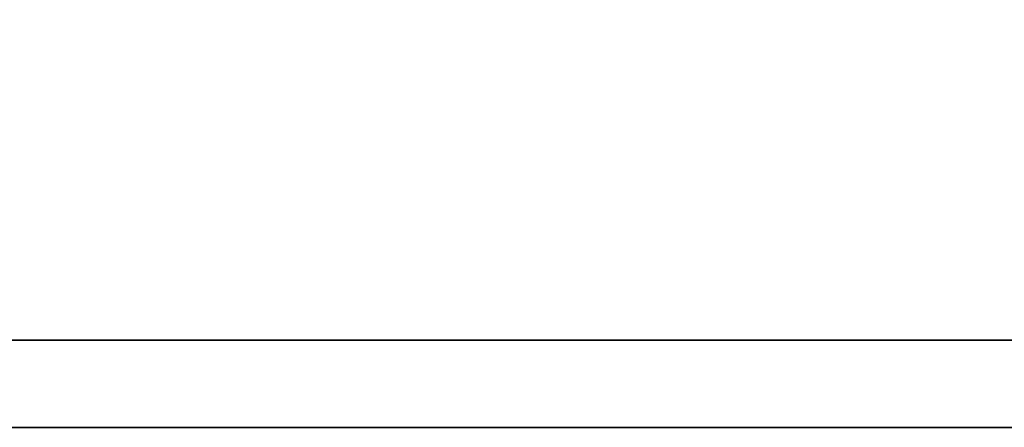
# Model space of a CAD drawing. Header units: millimetres. Extents: x 180 to 446, y 227 to 327.
# Tile 40 of 57: x 379.647 to 380.94, y 261.082 to 261.618. Entities that reach past the tile are written whole.
import ezdxf

# ---------------------------------------------------------------- set-up
doc = ezdxf.new("R2010")
doc.units = ezdxf.units.MM
doc.layers.add('DIM', color=4, linetype='Continuous')
doc.layers.add('layer 1', color=7, linetype='Continuous')

# ---------------------------------------------------------------- blocks, each defined once
blk = doc.blocks.new('TBI MOTION logo(完整正式版)')
at = {"layer": 'layer 1', "color": 22, "lineweight": 35}
blk.add_open_spline([(75.90875, -9.47875), (75.90875, -9.47875), (75.90875, -12.28625), (75.90875, -12.28625), (75.90875, -12.28625), (75.90875, -12.28625), (75.90875, -12.47875), (75.90875, -12.47875), (75.90875, -12.47875), (75.90875, -12.47875), (75.71625, -12.47875), (75.71625, -12.47875), (75.71625, -12.47875), (75.71625, -12.47875), (-88.32875, -12.47875), (-88.32875, -12.47875), (-88.32875, -12.47875), (-88.32875, -12.47875), (-88.32875, -13.29375), (-88.32875, -13.29375), (-88.32875, -13.29375), (-88.32875, -13.29375), (82.89125, -13.29375), (82.89125, -13.29375), (82.89125, -13.29375), (82.89125, -13.29375), (75.90875, -9.47875), (75.90875, -9.47875)], degree=3, knots=[0, 0, 0, 0, 0.1428571, 0.1428571, 0.1428571, 0.1428572, 0.2857143, 0.2857143, 0.2857143, 0.2857143, 0.4285714, 0.4285714, 0.4285714, 0.4285714, 0.5714286, 0.5714286, 0.5714286, 0.5714286, 0.7142857, 0.7142857, 0.7142857, 0.7142857, 0.8571429, 0.8571429, 0.8571429, 0.8571429, 1, 1, 1, 1], dxfattribs=at)

msp = doc.modelspace()

# ---------------------------------------------------------------- block references
at = {"layer": 'DIM', "color": 0, "xscale": 0.1404528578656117, "yscale": 0.1404528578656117, "zscale": 0.1404528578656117}
msp.add_blockref('TBI MOTION logo(完整正式版)', (377.4703, 262.9491), dxfattribs=at)

doc.saveas('drawing.dxf')
